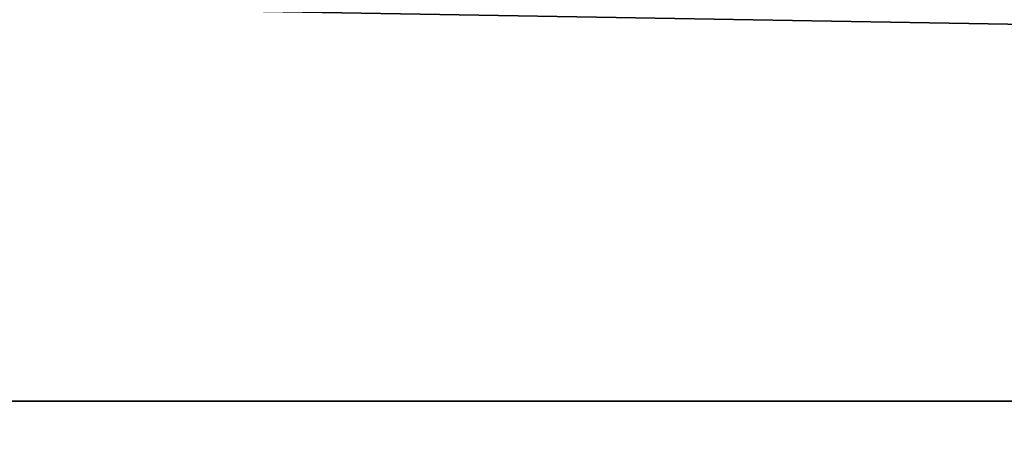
# Model space of a CAD drawing. Header units: millimetres. Extents: x -603 to 3703, y -121 to 193.
# Tile 21 of 256: x -410 to -375, y -49 to -34. Entities that reach past the tile are written whole.
import ezdxf

# ---------------------------------------------------------------- set-up
doc = ezdxf.new("R2010")
doc.units = ezdxf.units.MM
doc.layers.add('151', color=7, linetype='Continuous', true_color=0xffffff)

# ---------------------------------------------------------------- blocks, each defined once
blk = doc.blocks.new('UG_SURFACE_002')
at = {"layer": '151', "color": 35, "linetype": 'Continuous', "lineweight": 35}
for points in [[(422, -48), (-422, -48), (-422, -34), (-409, -34)], [(422, -50, 2032), (422, -34, 2032), (-422, -34, 2032), (-422, -50, 2032)], [(422, -48), (-409, -34), (409, -34)], [(-422, -50, 2), (-422, -48), (422, -48), (422, -50, 2)]]:
    blk.add_3dface(points, dxfattribs=at)

msp = doc.modelspace()

# ---------------------------------------------------------------- linework, layer by layer
at = {"layer": '151', "color": 35, "linetype": 'Continuous', "lineweight": 35}
msp.add_line((-422, -48), (422, -48), dxfattribs=at)

# ---------------------------------------------------------------- block references
msp.add_blockref('UG_SURFACE_002', (0, 0), dxfattribs=at)

doc.saveas('drawing.dxf')
